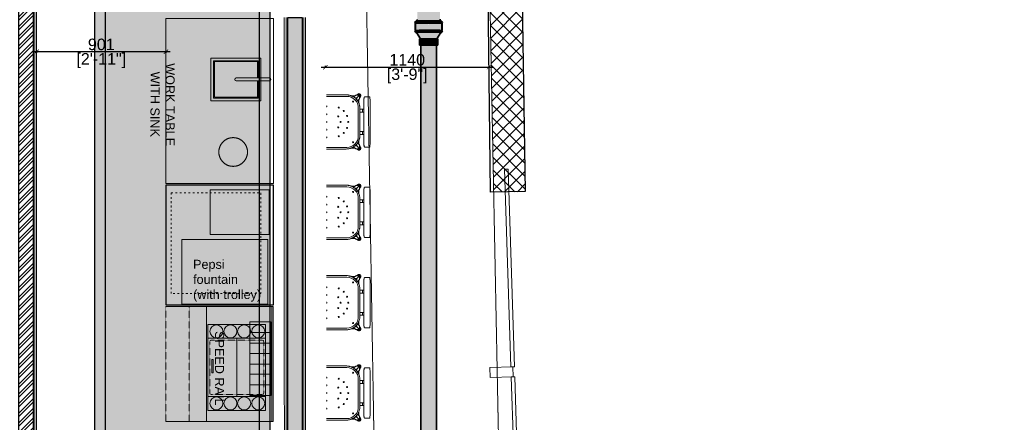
# Model space of a CAD drawing. Header units: millimetres. Extents: x 3501050 to 3719646, y 122984 to 158395.
# Tile 66 of 76: x 3522920 to 3529784, y 149495 to 152300. Entities that reach past the tile are written whole.
import ezdxf

# ---------------------------------------------------------------- set-up
doc = ezdxf.new("R2010")
doc.units = ezdxf.units.MM
doc.header["$PDMODE"] = 2
for name, pattern in [('( Hidden )', [0.375, 0.25, -0.125]), ('ACAD_ISO02W100', [15, 12, -3]), ('ACAD_ISO03W100', [30, 12, -18]), ('DASHED2', [0.375, 0.25, -0.125]), ('Hidden 1_5', [2.2, 1.5, -0.7])]:
    doc.linetypes.add(name, pattern=pattern)
doc.layers.get('0').update_dxf_attribs({"color": 8})
doc.layers.get('DEFPOINTS').update_dxf_attribs({"color": 8, "lineweight": 18})
for name, color, linetype, lineweight in [('02_EQUIPMENT', 124, 'Continuous', 0), ('02_EQUIPMENT-TEXT', 7, 'Continuous', 0), ('A-DETL', 90, 'Continuous', 15), ('A-Dimension', 42, 'Continuous', 9), ('A-GLAZ', 195, 'Continuous', 5), ('A-GLAZ-CURT', 8, 'Continuous', 9), ('A-GLAZ-CWMG', 8, 'Continuous', 9), ('A-HATCH', 252, 'Continuous', 5), ('A-WALL', 12, 'Continuous', 30), ('A-Wall Hatch', 8, 'Continuous', 5), ('KIOSK', 10, 'Continuous', 5), ('P-PIPE', 1, 'Continuous', 35), ('PLASTER', 252, 'Continuous', 9), ('tile finish', 32, 'Continuous', 9), ('V-DUCT', 7, 'Continuous', 25)]:
    doc.layers.add(name, color=color, linetype=linetype, lineweight=lineweight)
doc.layers.add('A - Furniture', color=7, linetype='Continuous', lineweight=5, true_color=0x0066cc)
doc.layers.add('Beam', color=7, linetype='ACAD_ISO02W100', lineweight=13, true_color=0x3f7f00)
doc.styles.add('A-ANNO-DIM bold', font='GOTHIC.TTF')
doc.styles.add('Arial', font='arial.ttf', dxfattribs={"height": 250})
doc.styles.add('PDF Arial', font='arial.ttf')
doc.styles.get("Standard").update_dxf_attribs({"font": 'arial.ttf'})
doc.dimstyles.new('A-100mm-Bold', dxfattribs={"dimtxt": 80, "dimasz": 50, "dimexe": 100, "dimexo": 10, "dimgap": 50, "dimtad": 1, "dimdec": 0, "dimzin": 12, "dimdsep": 46, "dimtxsty": 'A-ANNO-DIM bold', "dimblk": 'ARCHTICK', "dimcen": 0, "dimdle": 100, "dimclrd": 8, "dimclre": 8, "dimclrt": 211, "dimadec": 0, "dimazin": 0, "dimtfac": 1, "dimtdec": 0, "dimtix": 1, "dimtmove": 2, "dimatfit": 3, "dimldrblk": 'DOT', "dimfxl": 500, "dimtvp": 1, "dimtolj": 1, "dimtzin": 0, "dimarcsym": 0})

# ---------------------------------------------------------------- blocks, each defined once
blk = doc.blocks.new('System Panel - Glazed 10-1272926-Mezz')
at = {"layer": 'A-GLAZ-CURT'}
for p, q in [((525, 12.5), (-525, 12.5)), ((-525, 12.5), (-525, -12.5)), ((525, -12.5), (525, 12.5)), ((-525, -12.5), (525, -12.5))]:
    blk.add_line(p, q, dxfattribs=at)
blk = doc.blocks.new('System Panel - Glazed 10-1275314-Mezz')
at = {"layer": 'A-GLAZ-CURT'}
for p, q in [((689.2, 12.5), (-689.2, 12.5)), ((-689.2, 12.5), (-689.2, -12.5)), ((689.2, -12.5), (689.2, 12.5)), ((-689.2, -12.5), (689.2, -12.5))]:
    blk.add_line(p, q, dxfattribs=at)
blk = doc.blocks.new('Rectangular Mullion - 70 x 160 x O_80mm-1272893-Mezz')
at = {"layer": 'A-GLAZ-CWMG'}
for p, q in [((-35, 0), (35, 0)), ((-35, -160), (-35, 0)), ((35, 0), (35, -160)), ((35, -160), (-35, -160))]:
    blk.add_line(p, q, dxfattribs=at)
blk = doc.blocks.new('FDMHG')
at = {"layer": '02_EQUIPMENT', "linetype": 'DASHED2', "ltscale": 6}
for p, q in [((105541, -45708.6), (104740.8, -45708.6)), ((104740.8, -45872.6), (105541, -45872.6))]:
    blk.add_line(p, q, dxfattribs=at)
at = {"layer": '02_EQUIPMENT'}
for p, q in [((104740.8, -45994.1, 0), (104740.8, -45708.6, 0)), ((105541, -45994.1), (105541, -45708.6)), ((105367.1, -46204.2), (104962.6, -46204.2)), ((104921.2, -46294.7), (104921.2, -46440.6)), ((104995.6, -46294.7), (104995.6, -46440.6)), ((105068.2, -46294.7), (105068.2, -46440.6)), ((105142, -46294.7), (105142, -46440.6)), ((105213.5, -46294.7), (105213.5, -46440.6)), ((105287.3, -46294.7), (105287.3, -46440.6)), ((104740.8, -46447.4), (105541, -46447.4))]:
    blk.add_line(p, q, dxfattribs=at)
at = {"layer": '02_EQUIPMENT', "elevation": 0}
for points in [[(105541, -45994.1), (104740.8, -45994.1), (104740.8, -46458.5), (105541, -46458.5)], [(105465, -46003.2), (104867.1, -46003.2), (104867.1, -46405.3), (105465, -46405.3)], [(105367.1, -46003.2), (104962.6, -46003.2), (104962.6, -46405.3), (105367.1, -46405.3)], [(105202.9, -46029.4), (105109.5, -46029.4), (105109.5, -46040.6), (105202.9, -46040.6)], [(105361.7, -46294.7), (104847.6, -46294.7), (104847.6, -46440.6), (105361.7, -46440.6)]]:
    blk.add_lwpolyline(points, close=True, dxfattribs=at)
at = {"layer": '02_EQUIPMENT', "linetype": 'DASHED2', "ltscale": 6, "elevation": 0}
blk.add_lwpolyline([(105342.1, -46015.7), (104987.6, -46015.7, 0.414214), (104975.1, -46028.2), (104975.1, -46380.3, 0.414214), (104987.6, -46392.8), (105342.1, -46392.8, 0.414214), (105354.6, -46380.3), (105354.6, -46028.2, 0.414214)], format="xyb", close=True, dxfattribs=at)
at = {"layer": '02_EQUIPMENT', "lineweight": -2, "ltscale": 50}
for centre in [(104914, -46061.9, 0), (105415.7, -46061.9, 0), (104914, -46160.2, 0), (105415.7, -46160.2, 0), (104914, -46255.6, 0), (105415.7, -46255.6, 0), (104914, -46354.3, 0), (105415.7, -46354.3, 0)]:
    blk.add_circle(centre, 45.4, dxfattribs=at)
blk = doc.blocks.new('chair Stool 29in 735mm Industrial with Back - Dark Brown Pressboard WD0036 2-V19-1ST FLOOR - FF AND E PLAN')
at = {"layer": 'A - Furniture'}
for p, q in [((-165.1, 240.3), (-165.1, 218.4)), ((-165.1, 218.4), (-165.1, 210.9)), ((-133.3, 245), (133.3, 245)), ((-133.3, 203.4), (133.3, 203.4)), ((-82.6, 181.3), (-82.6, 194)), ((-82.6, 194), (-82.6, 203.4)), ((-63.5, 194), (-82.6, 194)), ((-63.5, 203.4), (-63.5, 194)), ((-63.5, 194), (-63.5, 181.3)), ((63.5, 194), (63.5, 203.4)), ((63.5, 181.3), (63.5, 194)), ((63.5, 194), (82.6, 194)), ((82.6, 203.4), (82.6, 194)), ((82.6, 194), (82.6, 181.3)), ((165.1, 218.4), (165.1, 240.3)), ((165.1, 210.9), (165.1, 218.4)), ((-177.6, 155.5), (-181.3, 168.6)), ((-179.3, 178.3), (-176.6, 175.6)), ((-176.6, 150.2), (-177.6, 155.5)), ((-176.6, 175.6), (-176.6, 150.2)), ((-157.7, 156.7), (-176.6, 175.6)), ((-151.2, 175.6), (-176.6, 175.6)), ((-176.6, 150.2), (-163.1, 136.7)), ((-171.5, 145.1), (-171.5, 120.2)), ((-170.6, 122.2), (-170.6, 144.1)), ((-169.6, 180.3), (-156.6, 176.5)), ((-166.6, 140.2), (-166.6, 130.5)), ((-165.7, 139.2), (-165.7, 132.1)), ((-157.7, 144), (-157.7, 156.7)), ((-157.7, 156.7), (-145, 156.7)), ((-151.3, 150.3), (-157.7, 156.7)), ((-151.2, 175.6), (-156.6, 176.5)), ((-137.9, 162.3), (-151.2, 175.6)), ((-122.4, 170.5), (-146.1, 170.5)), ((-145.2, 169.5), (-124.2, 169.5)), ((-131.9, 165.5), (-140.6, 165.5)), ((-133.6, 164.6), (-140.2, 164.6)), ((91.3, 167.5), (-91.3, 167.5)), ((88.4, 177.8), (-88.4, 177.8)), ((-82.6, 177.8), (-82.6, 181.3)), ((-63.5, 181.3), (-63.5, 177.8)), ((63.5, 177.8), (63.5, 181.3)), ((82.6, 181.3), (82.6, 177.8)), ((146.1, 170.5), (122.4, 170.5)), ((124.4, 169.5), (145.2, 169.5)), ((141.1, 165.5), (132.4, 165.5)), ((140.2, 164.6), (134.1, 164.6)), ((151.2, 175.6), (138, 162.4)), ((145, 156.7), (157.7, 156.7)), ((156.6, 176.5), (151.2, 175.6)), ((176.6, 175.6), (151.2, 175.6)), ((151.3, 150.3), (157.7, 156.7)), ((169.6, 180.3), (156.6, 176.5)), ((176.6, 175.6), (157.7, 156.7)), ((157.7, 156.7), (157.7, 144)), ((163, 136.6), (176.6, 150.2)), ((165.6, 131.7), (165.6, 139.2)), ((166.5, 130), (166.5, 140.1)), ((170.5, 144.1), (170.5, 122.3)), ((171.4, 120.3), (171.4, 145)), ((176.6, 175.6), (179.3, 178.3)), ((176.6, 150.2), (176.6, 175.6)), ((177.6, 155.5), (176.6, 150.2)), ((177.6, 155.5), (181.3, 168.6)), ((-177.8, 88.4), (-177.8, -41.8)), ((-167.5, 91.3), (-167.5, -41.9)), ((167.5, -42.2), (167.5, 91.3)), ((177.8, -42.2), (177.8, 88.4))]:
    blk.add_line(p, q, dxfattribs=at)
at = {"layer": 'A - Furniture', "flags": 128}
for points in [[(-165.1, 210.9), (-165, 209.9), (-164.6, 209), (-164.2, 208.3), (-163.7, 207.8), (-163.2, 207.4), (-162.7, 207.1), (-162.2, 206.8), (-161.7, 206.6), (-161.2, 206.4), (-160.6, 206.2), (-160.1, 206), (-159.5, 205.8), (-158.9, 205.6), (-158.2, 205.5), (-157.5, 205.3), (-156.8, 205.2), (-156.1, 205), (-155.3, 204.9), (-154.5, 204.8), (-153.6, 204.6), (-152.8, 204.5), (-151.9, 204.4), (-151, 204.3), (-150, 204.2), (-149, 204.1), (-148, 204), (-147, 203.9), (-146, 203.8), (-144.9, 203.8), (-143.8, 203.7), (-142.8, 203.6), (-141.7, 203.6), (-140.5, 203.5), (-139.4, 203.5), (-138.3, 203.5), (-137.1, 203.4), (-136, 203.4), (-134.8, 203.4), (-133.7, 203.4), (-133.3, 203.4)], [(165.1, 210.9), (165, 209.9), (164.6, 209), (164.2, 208.3), (163.7, 207.8), (163.2, 207.4), (162.7, 207.1), (162.2, 206.8), (161.7, 206.6), (161.2, 206.4), (160.6, 206.2), (160.1, 206), (159.5, 205.8), (158.9, 205.6), (158.2, 205.5), (157.5, 205.3), (156.8, 205.2), (156.1, 205), (155.3, 204.9), (154.5, 204.8), (153.6, 204.6), (152.8, 204.5), (151.9, 204.4), (151, 204.3), (150, 204.2), (149, 204.1), (148, 204), (147, 203.9), (146, 203.8), (144.9, 203.8), (143.8, 203.7), (142.8, 203.6), (141.7, 203.6), (140.5, 203.5), (139.4, 203.5), (138.3, 203.5), (137.1, 203.4), (136, 203.4), (134.8, 203.4), (133.7, 203.4), (133.3, 203.4)], [(-88.4, 177.8), (-92, 177.7), (-95.5, 177.5), (-99.1, 177.2), (-102.6, 176.7), (-106.2, 176), (-109.6, 175.2), (-113.1, 174.3), (-116.5, 173.3), (-119.9, 172.1), (-123.2, 170.7), (-126.5, 169.3), (-129.7, 167.7), (-132.8, 166), (-135.9, 164.1), (-138.9, 162.2), (-141.8, 160.1), (-144.6, 157.9), (-147.3, 155.6), (-150, 153.2), (-152.5, 150.7), (-155, 148.1), (-157.3, 145.4), (-159.5, 142.6), (-161.6, 139.7), (-163.6, 136.7), (-165.5, 133.7), (-167.2, 130.5), (-168.9, 127.3), (-170.4, 124.1), (-171.7, 120.8), (-173, 117.4), (-174, 114), (-175, 110.6), (-175.8, 107.1), (-176.5, 103.6), (-177, 100.1), (-177.4, 96.5), (-177.7, 92.9), (-177.8, 89.4), (-177.8, 88.4)], [(177.8, 88.4), (177.7, 92), (177.5, 95.5), (177.2, 99.1), (176.7, 102.6), (176, 106.2), (175.2, 109.6), (174.3, 113.1), (173.3, 116.5), (172.1, 119.9), (170.7, 123.2), (169.3, 126.5), (167.7, 129.7), (166, 132.8), (164.1, 135.9), (162.2, 138.9), (160.1, 141.8), (157.9, 144.6), (155.6, 147.3), (153.2, 150), (150.7, 152.5), (148.1, 155), (145.4, 157.3), (142.6, 159.5), (139.7, 161.6), (136.7, 163.6), (133.7, 165.5), (130.5, 167.2), (127.3, 168.9), (124.1, 170.4), (120.8, 171.7), (117.4, 173), (114, 174), (110.6, 175), (107.1, 175.8), (103.6, 176.5), (100.1, 177), (96.5, 177.4), (92.9, 177.7), (89.4, 177.8), (88.4, 177.8)]]:
    blk.add_lwpolyline(points, dxfattribs=at)
at = {"layer": 'A - Furniture'}
for centre, radius, start, end in [((-172.9, 171.9), 12.7, 45, 225), ((-172.9, 171.9), 8.98, 134.75372, 201.52973), ((-172.9, 171.9), 12.7, 225, 243.71652), ((-172.9, 171.9), 8.98, 68.42931, 134.75372), ((-172.9, 171.9), 8.98, 60.61954, 68.42931), ((-91.3, 91.3), 76.2, 90, 180), ((-172.9, 171.9), 12.7, 26.15296, 45), ((-133.3, 133.3), 3.3, 0, 180), ((-133.3, 133.3), 3.3, 180, 0), ((91.3, 91.3), 76.2, 360, 90), ((133.3, 133.3), 3.3, 0, 180), ((133.3, 133.3), 3.3, 180, 0), ((172.9, 171.9), 12.7, 135, 153.84704), ((172.9, 171.9), 12.7, 315, 135), ((172.9, 171.9), 8.98, 111.57069, 119.38046), ((172.9, 171.9), 8.98, 45.24628, 111.57069), ((172.9, 171.9), 12.7, 296.28348, 315), ((172.9, 171.9), 8.98, 338.47027, 45.24628), ((-71.8, 71.8), 3.3, 0, 180), ((-71.8, 71.8), 3.3, 180, 0), ((-38.9, 93.9), 3.3, 0, 180), ((-38.9, 93.9), 3.3, 180, 0), ((0, 101.6), 3.3, 0, 180), ((0, 101.6), 3.3, 180, 0), ((38.9, 93.9), 3.3, 0, 180), ((38.9, 93.9), 3.3, 180, 0), ((71.8, 71.8), 3.3, 0, 180), ((71.8, 71.8), 3.3, 180, 0), ((-93.9, 38.9), 3.3, 0, 180), ((-93.9, 38.9), 3.3, 180, 360), ((-35.9, 35.9), 3.3, 0, 180), ((-35.9, 35.9), 3.3, 180, 360), ((0, 50.8), 3.3, 0, 180), ((0, 50.8), 3.3, 180, 0), ((35.9, 35.9), 3.3, 0, 180), ((35.9, 35.9), 3.3, 180, 360), ((93.9, 38.9), 3.3, 0, 180), ((93.9, 38.9), 3.3, 180, 360), ((-101.6, -41.6), 3.3, 0, 180), ((-101.6, -41.6), 3.3, 354.28269, 0), ((-50.8, -41.6), 3.3, 0, 180), ((0, -41.6), 3.3, 0, 180), ((50.8, -41.6), 3.3, 0, 180), ((101.6, -41.6), 3.3, 0, 180)]:
    blk.add_arc(centre, radius, start, end, dxfattribs=at)
for centre, start_param, end_param in [((-133.3, 240.3), 4.712389, 6.283185), ((133.3, 240.3), 3.141593, 4.712389)]:
    blk.add_ellipse(centre, major_axis=(-31.8, 0), ratio=0.147619, start_param=start_param, end_param=end_param, dxfattribs=at)
blk = doc.blocks.new('_ARCHTICK')
at = {"color": 0, "linetype": 'ByBlock', "const_width": 0.15}
blk.add_lwpolyline([(-0.5, -0.5), (0.5, 0.5)], dxfattribs=at)
blk = doc.blocks.new('*D121')
at = {"layer": 'A-Dimension', "color": 8, "lineweight": -2, "transparency": 16777216}
blk.add_line((3525021.6, 151969.6), (3526222, 151969.6), dxfattribs=at)
at = {"layer": 'A-Dimension', "color": 8, "linetype": '( Hidden )', "lineweight": -2, "transparency": 16777216}
for p, q in [((3525051.6, 151966.2), (3525051.6, 151979.6)), ((3526192, 151969.6), (3526192, 151979.6))]:
    blk.add_line(p, q, dxfattribs=at)
at = {"layer": 'DEFPOINTS', "color": 0, "transparency": 16777216}
for p in [(3526192, 151969.6), (3526192, 151969.6), (3525051.6, 151956.2)]:
    blk.add_point(p, dxfattribs=at)
at = {"layer": 'A-Dimension', "color": 8, "lineweight": -2, "transparency": 16777216, "xscale": 30, "yscale": 30, "zscale": 30, "rotation": 180}
blk.add_blockref('_ARCHTICK', (3525051.6, 151969.6), dxfattribs=at)
at = {"layer": 'A-Dimension', "color": 8, "lineweight": -2, "transparency": 16777216, "xscale": 30, "yscale": 30, "zscale": 30}
blk.add_blockref('_ARCHTICK', (3526192, 151969.6), dxfattribs=at)
at = {"layer": 'A-Dimension', "transparency": 16777216, "char_height": 80, "attachment_point": 5}
for s, insert in [('\\A1;1140', (3525621.8, 152020.4)), ('\\A1;[3\'-9"]', (3525621.8, 151908.3))]:
    blk.add_mtext(s, dxfattribs=dict(at, insert=insert))
blk = doc.blocks.new('_Dot')
at = {"color": 0, "linetype": 'ByBlock', "lineweight": -2}
blk.add_line((-0.5, 0), (-1, 0), dxfattribs=at)
at = {"color": 0, "linetype": 'ByBlock', "const_width": 0.5}
blk.add_lwpolyline([(-0.25, 0, 1), (0.25, 0, 1)], format="xyb", close=True, dxfattribs=at)
blk = doc.blocks.new('*D122')
at = {"layer": 'A-Dimension', "color": 8, "lineweight": -2, "transparency": 16777216}
blk.add_line((3523969.6, 152076.7), (3523008.3, 152076.7), dxfattribs=at)
at = {"layer": 'A-Dimension', "color": 8, "linetype": '( Hidden )', "lineweight": -2, "transparency": 16777216}
for p, q in [((3523038.3, 152076.7), (3523038.3, 152066.7)), ((3523939.6, 152076.7), (3523939.6, 152066.7))]:
    blk.add_line(p, q, dxfattribs=at)
at = {"layer": 'DEFPOINTS', "color": 0, "transparency": 16777216}
for p in [(3523038.3, 152084.7), (3523038.3, 152076.7), (3523939.6, 152084.7)]:
    blk.add_point(p, dxfattribs=at)
at = {"layer": 'A-Dimension', "color": 8, "lineweight": -2, "transparency": 16777216, "xscale": 30, "yscale": 30, "zscale": 30, "rotation": 180}
blk.add_blockref('_ARCHTICK', (3523038.3, 152076.7), dxfattribs=at)
at = {"layer": 'A-Dimension', "color": 8, "lineweight": -2, "transparency": 16777216, "xscale": 30, "yscale": 30, "zscale": 30}
blk.add_blockref('_ARCHTICK', (3523939.6, 152076.7), dxfattribs=at)
at = {"layer": 'A-Dimension', "transparency": 16777216, "char_height": 80, "attachment_point": 5}
for s, insert in [('\\A1;901', (3523489, 152127.6)), ('\\A1;[2\'-11"]', (3523489, 152015.4))]:
    blk.add_mtext(s, dxfattribs=dict(at, insert=insert))
blk = doc.blocks.new('ea')
at = {"layer": 'P-PIPE', "linetype": 'Hidden 1_5', "lineweight": 5, "true_color": 0xff5c5c, "transparency": 33554559}
for points in [[(3644166.8, 153063.4), (3644086.8, 153064.2), (3644088.5, 153188.9), (3644091.5, 153201.4), (3644101.5, 153221.2), (3644111.7, 153233.7), (3644131.5, 153247.3), (3644151.8, 153254.1), (3644166.8, 153254.7), (3644166.8, 153064.4)], [(3644246.8, 153063.2), (3644166.8, 153064.4), (3644166.8, 153256.1), (3644193.5, 153250.9), (3644210.8, 153242.3), (3644227.4, 153227.4), (3644238.6, 153210.1), (3644244.9, 153190.6), (3644246.8, 153166.7), (3644246.8, 153063.9)], [(3644166.8, 153057.6), (3644075.6, 153059.2), (3644080.1, 153063.1), (3644159.6, 153063.4), (3644166.8, 153063.4), (3644165.2, 153059.4), (3644166.8, 153057.9)], [(3644260.3, 153057.3), (3644179.7, 153057.6), (3644193.2, 153059.3), (3644186.6, 153059.4), (3644166.8, 153059.5), (3644166.8, 153063.4), (3644254.3, 153062.3), (3644255.8, 153059.1), (3644258.5, 153058.8)], [(3644166.8, 153047.1), (3644072.9, 153048.5), (3644071.8, 153051.5), (3644072.3, 153052.8), (3644070.6, 153053.7), (3644081.1, 153055.6), (3644166.8, 153054.9), (3644166.4, 153048.1), (3644164.9, 153047.2)], [(3644166.8, 152988.4), (3644072.9, 152989.9), (3644071.6, 152992.9), (3644073.8, 152993.5), (3644072.9, 152995.6), (3644081.5, 152997), (3644166.8, 152996.2), (3644166.4, 152989.5), (3644165.1, 152988.6)], [(3644166.8, 152997.2), (3644073.3, 152998.5), (3644074.6, 153046.7), (3644155.3, 153047.1), (3644166.8, 153047.1), (3644166.8, 153004.7)], [(3644166.8, 153055.8), (3644134.6, 153057.6), (3644166.8, 153057.6)], [(3644260.9, 153048.4), (3644166.8, 153049.8), (3644168.5, 153055.5), (3644258.4, 153054.9), (3644261.1, 153052.7), (3644259.8, 153051), (3644262.5, 153049.6)], [(3644260.3, 152996.8), (3644178.2, 152997.2), (3644166.8, 152997.2), (3644168.5, 153047.1), (3644260.3, 153045.7), (3644260.3, 152997.2)], [(3644260.9, 152989.7), (3644166.8, 152991.2), (3644167, 152996.9), (3644258.4, 152996.3), (3644263, 152995), (3644260.6, 152992.3), (3644262.5, 152991), (3644261.5, 152990.2)], [(3644255.7, 153055.6), (3644231.9, 153057.5), (3644255.7, 153056.4)]]:
    blk.add_hatch(color=11, dxfattribs=at).paths.add_polyline_path(points, flags=0)
at = {"layer": 'P-PIPE', "lineweight": 5, "true_color": 0xff5c5c, "transparency": 33554559}
h = blk.add_hatch(color=11, dxfattribs=at)
h.paths.add_polyline_path([(3644166.8, 152988.5), (3644170.3, 152989.1), (3644167, 152988.5)], flags=0)
h.paths.add_polyline_path([(3644258.4, 152982.9), (3644190.1, 152983.3), (3644075.2, 152982.9), (3644076.8, 152989.8), (3644241.9, 152989.3), (3644243, 152989.7), (3644252.6, 152989.2), (3644258.4, 152989.8), (3644258.4, 152988.4)], flags=0)
h.paths.add_polyline_path([(3644249.1, 153046.9), (3644241.5, 153048.7), (3644243.4, 153048.3), (3644247.5, 153047.3)], flags=0)
h.paths.add_polyline_path([(3644258.4, 153054.9), (3644255.7, 153057.4), (3644258.4, 153056.5)], flags=0)
h.paths.add_polyline_path([(3644237.7, 153059.4), (3644226.6, 153059), (3644231.9, 153059.4), (3644237.3, 153059.4)], flags=0)
h.paths.add_polyline_path([(3644217.8, 153059.4), (3644209.3, 153058.7), (3644216.4, 153059.4)], flags=0)
h.paths.add_polyline_path([(3644187.2, 153048.8), (3644157, 153047.9), (3644173.8, 153047.9), (3644178, 153048.2)], flags=0)
h.paths.add_polyline_path([(3644193.7, 153059.5), (3644185.1, 153058.9), (3644190.5, 153059.5)], flags=0)
h.paths.add_polyline_path([(3644110.1, 153059.4), (3644096.7, 153059.2), (3644102.8, 153059.4)], flags=0)
h.paths.add_polyline_path([(3644091.5, 153059.3), (3644085, 153058.7), (3644090.4, 153059.3)], flags=0)
h.paths.add_polyline_path([(3644077.9, 153055.6), (3644075.2, 153056.3), (3644075.3, 153057.4), (3644077.9, 153056.9)], flags=0)
h = blk.add_hatch(color=11, dxfattribs=at)
h.paths.add_polyline_path([(3644166.8, 152988.5), (3644170.3, 152989.1), (3644167, 152988.5)], flags=0)
h.paths.add_polyline_path([(3644258.4, 152982.9), (3644190.1, 152983.3), (3644075.2, 152982.9), (3644076.8, 152989.8), (3644241.9, 152989.3), (3644243, 152989.7), (3644252.6, 152989.2), (3644258.4, 152989.8), (3644258.4, 152988.4)], flags=0)
h.paths.add_polyline_path([(3644249.1, 153046.9), (3644241.5, 153048.7), (3644243.4, 153048.3), (3644247.5, 153047.3)], flags=0)
h.paths.add_polyline_path([(3644258.4, 153054.9), (3644255.7, 153057.4), (3644258.4, 153056.5)], flags=0)
h.paths.add_polyline_path([(3644237.7, 153059.4), (3644226.6, 153059), (3644231.9, 153059.4), (3644237.3, 153059.4)], flags=0)
h.paths.add_polyline_path([(3644217.8, 153059.4), (3644209.3, 153058.7), (3644216.4, 153059.4)], flags=0)
h.paths.add_polyline_path([(3644187.2, 153048.8), (3644157, 153047.9), (3644173.8, 153047.9), (3644178, 153048.2)], flags=0)
h.paths.add_polyline_path([(3644193.7, 153059.5), (3644185.1, 153058.9), (3644190.5, 153059.5)], flags=0)
h.paths.add_polyline_path([(3644110.1, 153059.4), (3644096.7, 153059.2), (3644102.8, 153059.4)], flags=0)
h.paths.add_polyline_path([(3644091.5, 153059.3), (3644085, 153058.7), (3644090.4, 153059.3)], flags=0)
h.paths.add_polyline_path([(3644077.9, 153055.6), (3644075.2, 153056.3), (3644075.3, 153057.4), (3644077.9, 153056.9)], flags=0)
h = blk.add_hatch(color=11, dxfattribs=at)
h.paths.add_polyline_path([(3644166.8, 152988.5), (3644170.3, 152989.1), (3644167, 152988.5)], flags=0)
h.paths.add_polyline_path([(3644258.4, 152982.9), (3644190.1, 152983.3), (3644075.2, 152982.9), (3644076.8, 152989.8), (3644241.9, 152989.3), (3644243, 152989.7), (3644252.6, 152989.2), (3644258.4, 152989.8), (3644258.4, 152988.4)], flags=0)
h.paths.add_polyline_path([(3644249.1, 153046.9), (3644241.5, 153048.7), (3644243.4, 153048.3), (3644247.5, 153047.3)], flags=0)
h.paths.add_polyline_path([(3644258.4, 153054.9), (3644255.7, 153057.4), (3644258.4, 153056.5)], flags=0)
h.paths.add_polyline_path([(3644237.7, 153059.4), (3644226.6, 153059), (3644231.9, 153059.4), (3644237.3, 153059.4)], flags=0)
h.paths.add_polyline_path([(3644217.8, 153059.4), (3644209.3, 153058.7), (3644216.4, 153059.4)], flags=0)
h.paths.add_polyline_path([(3644187.2, 153048.8), (3644157, 153047.9), (3644173.8, 153047.9), (3644178, 153048.2)], flags=0)
h.paths.add_polyline_path([(3644193.7, 153059.5), (3644185.1, 153058.9), (3644190.5, 153059.5)], flags=0)
h.paths.add_polyline_path([(3644110.1, 153059.4), (3644096.7, 153059.2), (3644102.8, 153059.4)], flags=0)
h.paths.add_polyline_path([(3644091.5, 153059.3), (3644085, 153058.7), (3644090.4, 153059.3)], flags=0)
h.paths.add_polyline_path([(3644077.9, 153055.6), (3644075.2, 153056.3), (3644075.3, 153057.4), (3644077.9, 153056.9)], flags=0)
for points in [[(3644224, 152938.6), (3644108.7, 152940.1), (3644084.3, 152983), (3644150.6, 152983.3), (3644250.9, 152982.9), (3644224.7, 152939.7)], [(3644224, 152938.6), (3644108.7, 152940.1), (3644084.3, 152983), (3644150.6, 152983.3), (3644250.9, 152982.9), (3644224.7, 152939.7)], [(3644224, 152938.6), (3644108.7, 152940.1), (3644084.3, 152983), (3644150.6, 152983.3), (3644250.9, 152982.9), (3644224.7, 152939.7)], [(3644166.8, 152894.3), (3644117.5, 152894.2), (3644103, 152894), (3644103, 152938.5), (3644166.8, 152938.7), (3644166.8, 152900.3)], [(3644166.8, 152894.3), (3644117.5, 152894.2), (3644103, 152894), (3644103, 152938.5), (3644166.8, 152938.7), (3644166.8, 152900.3)], [(3644166.8, 152894.3), (3644117.5, 152894.2), (3644103, 152894), (3644103, 152938.5), (3644166.8, 152938.7), (3644166.8, 152900.3)], [(3644230.6, 152894), (3644166.8, 152894.3), (3644166.9, 152938.7), (3644230.6, 152938.5), (3644230.6, 152895)], [(3644230.6, 152894), (3644166.8, 152894.3), (3644166.9, 152938.7), (3644230.6, 152938.5), (3644230.6, 152895)], [(3644230.6, 152894), (3644166.8, 152894.3), (3644166.9, 152938.7), (3644230.6, 152938.5), (3644230.6, 152895)], [(3644166.8, 152894.3), (3644166.7, 152894.3), (3644166.8, 152894.3)], [(3644166.8, 152894.3), (3644166.7, 152894.3), (3644166.8, 152894.3)], [(3644166.8, 152894.3), (3644166.7, 152894.3), (3644166.8, 152894.3)]]:
    blk.add_hatch(color=11, dxfattribs=at).paths.add_polyline_path(points, flags=0)
blk.add_hatch(color=11, dxfattribs=at).paths.add_polyline_path([(3644221.3, 146469.7), (3644112.3, 146470), (3644112.3, 152894), (3644221.3, 152893.6), (3644221.3, 146470.4)])
at = {"layer": 'A-DETL', "color": 1, "linetype": 'Hidden 1_5', "lineweight": 5, "true_color": 0xff0000, "extrusion": (0, 0, -1)}
for centre, major_axis, start_param, end_param in [((3644166.8, 153059.1), (-91.6, 0), 0.261799, 0.35678), ((3644166.8, 153059.1), (-91.6, 0), 0.261799, 0.35678), ((3644166.8, 153059.1), (-91.6, 0), 0.261799, 0.35678), ((3644166.8, 153063.1), (-86.7, 0), 0, 0.004707), ((3644166.8, 153059.1), (-91.6, 0), 0.620783, 0.674377), ((3644166.8, 153059.1), (-91.6, 0), 0.620783, 0.674377), ((3644166.8, 153059.1), (-91.6, 0), 0.620783, 0.674377), ((3644166.8, 153059.1), (-91.6, 0), 0.896419, 0.975067), ((3644166.8, 153059.1), (-91.6, 0), 0.896419, 0.975067), ((3644166.8, 153059.1), (-91.6, 0), 0.896419, 0.975067), ((3644166.8, 153059.1), (-91.6, 0), 1.214016, 1.270216), ((3644166.8, 153059.1), (-91.6, 0), 1.214016, 1.270216), ((3644166.8, 153059.1), (-91.6, 0), 1.214016, 1.270216), ((3644166.8, 153059.1), (-91.6, 0), 1.871377, 1.927576), ((3644166.8, 153059.1), (-91.6, 0), 1.871377, 1.927576), ((3644166.8, 153059.1), (-91.6, 0), 1.871377, 1.927576), ((3644166.8, 153059.1), (-91.6, 0), 2.166526, 2.245174), ((3644166.8, 153059.1), (-91.6, 0), 2.166526, 2.245174), ((3644166.8, 153059.1), (-91.6, 0), 2.166526, 2.245174), ((3644166.8, 153059.1), (-91.6, 0), 2.467215, 2.52081), ((3644166.8, 153059.1), (-91.6, 0), 2.467215, 2.52081), ((3644166.8, 153059.1), (-91.6, 0), 2.467215, 2.52081), ((3644166.8, 153059.1), (-91.6, 0), 2.784812, 2.879793), ((3644166.8, 153059.1), (-91.6, 0), 2.784812, 2.879793), ((3644166.8, 153059.1), (-91.6, 0), 2.784812, 2.879793), ((3644166.8, 153063.1), (-86.7, 0), 3.136885, 3.141593), ((3644166.8, 153055.5), (-93.5, 0), 0, 0.017748), ((3644166.8, 152996.8), (-93.5, 0), 0, 0.017748), ((3644166.8, 152996.8), (-93.5, 0), 6.024129, 6.149444), ((3644166.8, 153057.3), (-93.5, 0), 5.969026, 6.14418), ((3644166.8, 153055.5), (-93.5, 0), 6.024129, 6.139149), ((3644166.8, 153056.1), (-89, 0), 4.712389, 4.96981), ((3644166.8, 153056.1), (-89, 0), 4.454968, 4.712389), ((3644166.8, 153057.3), (-93.5, 0), 3.280598, 3.455752), ((3644166.8, 153055.5), (-93.5, 0), 3.285629, 3.400649), ((3644166.8, 152996.8), (-93.5, 0), 3.275334, 3.301466), ((3644166.8, 153055.5), (-93.5, 0), 3.123844, 3.141593), ((3644166.8, 152996.8), (-93.5, 0), 3.123844, 3.141593), ((3644166.8, 152988.1), (-93.5, 0), 6.265437, 6.283185), ((3644166.8, 152988.1), (-93.5, 0), 5.8675, 6.139772), ((3644166.8, 152988.1), (-89, 0), 0, 0.314159), ((3644166.8, 152988.1), (-89, 0), 4.712389, 6.283185), ((3644166.8, 152988.1), (-93.5, 0), 5.599472, 5.654867), ((3644166.8, 152988.1), (-93.5, 0), 5.308759, 5.340708), ((3644166.8, 152988.1), (-89, 0), 3.141593, 4.712389), ((3644166.8, 152988.1), (-93.5, 0), 4.08407, 4.11581), ((3644166.8, 152988.1), (-93.5, 0), 3.769911, 3.824974), ((3644166.8, 152988.1), (-89, 0), 2.604062, 3.141593), ((3644166.8, 152988.1), (-93.5, 0), 3.285006, 3.556474), ((3644166.8, 152988.1), (-93.5, 0), 3.141593, 3.159341), ((3644166.8, 152894), (-63.8, 0), 4.712389, 5.759587), ((3644166.8, 152894), (-63.8, 0), 4.712389, 5.759587), ((3644166.8, 152894), (-63.8, 0), 4.712389, 5.759587), ((3644166.8, 152894), (-54.5, 0), 0, 0.261799), ((3644166.8, 152894), (-54.5, 0), 0, 0.261799), ((3644166.8, 152894), (-54.5, 0), 0, 0.261799), ((3644166.8, 152894), (-54.5, 0), 0.785398, 0.950028), ((3644166.8, 152894), (-54.5, 0), 0.785398, 0.950028), ((3644166.8, 152894), (-54.5, 0), 0.785398, 0.950028), ((3644166.8, 152894), (-63.8, 0), 3.665191, 4.712389), ((3644166.8, 152894), (-63.8, 0), 3.665191, 4.712389), ((3644166.8, 152894), (-63.8, 0), 3.665191, 4.712389), ((3644166.8, 152894), (-54.5, 0), 2.191565, 2.356194), ((3644166.8, 152894), (-54.5, 0), 2.191565, 2.356194), ((3644166.8, 152894), (-54.5, 0), 2.191565, 2.356194), ((3644166.8, 152894), (-54.5, 0), 2.879793, 3.141593), ((3644166.8, 152894), (-54.5, 0), 2.879793, 3.141593), ((3644166.8, 152894), (-54.5, 0), 2.879793, 3.141593)]:
    blk.add_ellipse(centre, major_axis=major_axis, ratio=0.004017, start_param=start_param, end_param=end_param, dxfattribs=at)
at = {"layer": 'P-PIPE', "color": 1, "true_color": 0xff0000}
for p, q in [((3644073.3, 153057.3), (3644080.1, 153063.1)), ((3644075.2, 152982.9), (3644075.2, 153059.1)), ((3644075.2, 152982.9), (3644075.2, 153059.1)), ((3644075.2, 152982.9), (3644075.2, 153059.1)), ((3644253.5, 153063.1), (3644260.3, 153057.3)), ((3644258.4, 153059.1), (3644258.4, 152982.9)), ((3644258.4, 153059.1), (3644258.4, 152982.9)), ((3644258.4, 153059.1), (3644258.4, 152982.9)), ((3644069.8, 153051.1), (3644073.3, 153055.5)), ((3644069.8, 153051.1), (3644073.3, 153046.7)), ((3644069.8, 152992.5), (3644073.3, 152996.9)), ((3644069.8, 152992.5), (3644073.3, 152988.1)), ((3644073.3, 153055.5), (3644073.3, 153057.3)), ((3644073.3, 152996.8), (3644073.3, 153046.7)), ((3644260.3, 153057.3), (3644260.3, 153055.5)), ((3644263.8, 153051.1), (3644260.3, 153055.5)), ((3644263.8, 153051.1), (3644260.3, 153046.7)), ((3644260.3, 153046.7), (3644260.3, 152996.8)), ((3644263.8, 152992.5), (3644260.3, 152996.9)), ((3644263.8, 152992.5), (3644260.3, 152988.1)), ((3644109.7, 152938.5), (3644082.7, 152982.9)), ((3644109.7, 152938.5), (3644082.7, 152982.9)), ((3644109.7, 152938.5), (3644082.7, 152982.9)), ((3644103, 152894), (3644103, 152938.5)), ((3644103, 152894), (3644103, 152938.5)), ((3644103, 152894), (3644103, 152938.5)), ((3644250.9, 152982.9), (3644224, 152938.5)), ((3644250.9, 152982.9), (3644224, 152938.5)), ((3644250.9, 152982.9), (3644224, 152938.5)), ((3644230.6, 152938.5), (3644230.6, 152894)), ((3644230.6, 152938.5), (3644230.6, 152894)), ((3644230.6, 152938.5), (3644230.6, 152894)), ((3644112.3, 146469.6), (3644112.3, 152894)), ((3644112.3, 146469.6), (3644112.3, 152894)), ((3644112.3, 146469.6), (3644112.3, 152894)), ((3644221.3, 152894), (3644221.3, 146469.6)), ((3644221.3, 152894), (3644221.3, 146469.6)), ((3644221.3, 152894), (3644221.3, 146469.6))]:
    blk.add_line(p, q, dxfattribs=at)
at = {"layer": 'P-PIPE', "color": 1, "true_color": 0xff0000, "flags": 128}
for points in [[(3644086.8, 153059.1), (3644086.8, 153063.8), (3644086.8, 153068.5), (3644086.8, 153073.1)], [(3644246.8, 153073.9), (3644246.8, 153069.2), (3644246.8, 153064.6), (3644246.8, 153059.9), (3644246.8, 153059.1)]]:
    blk.add_lwpolyline(points, dxfattribs=at)
at = {"layer": 'P-PIPE', "color": 7, "extrusion": (0, 0, -1)}
for centre, major_axis, start_param, end_param in [((3644166.8, 153059.1), (-91.6, 0), 0, 0.261799), ((3644166.8, 153059.1), (-91.6, 0), 0, 0.261799), ((3644166.8, 153059.1), (-91.6, 0), 0, 0.261799), ((3644166.8, 153063.1), (-86.7, 0), 0, 1.570796), ((3644166.8, 153059.1), (-91.6, 0), 0.357324, 0.620239), ((3644166.8, 153059.1), (-91.6, 0), 0.357324, 0.620239), ((3644166.8, 153059.1), (-91.6, 0), 0.357324, 0.620239), ((3644166.8, 153059.1), (-91.6, 0), 0.674921, 0.895876), ((3644166.8, 153059.1), (-91.6, 0), 0.674921, 0.895876), ((3644166.8, 153059.1), (-91.6, 0), 0.674921, 0.895876), ((3644166.8, 153059.1), (-91.6, 0), 0.97561, 1.213473), ((3644166.8, 153059.1), (-91.6, 0), 0.97561, 1.213473), ((3644166.8, 153059.1), (-91.6, 0), 0.97561, 1.213473), ((3644166.8, 153059.1), (-91.6, 0), 1.270759, 1.870833), ((3644166.8, 153059.1), (-91.6, 0), 1.270759, 1.870833), ((3644166.8, 153059.1), (-91.6, 0), 1.270759, 1.870833), ((3644166.8, 153063.1), (-86.7, 0), 1.570796, 3.141593), ((3644166.8, 153059.1), (-91.6, 0), 1.92812, 2.165983), ((3644166.8, 153059.1), (-91.6, 0), 1.92812, 2.165983), ((3644166.8, 153059.1), (-91.6, 0), 1.92812, 2.165983), ((3644166.8, 153059.1), (-91.6, 0), 2.245717, 2.466672), ((3644166.8, 153059.1), (-91.6, 0), 2.245717, 2.466672), ((3644166.8, 153059.1), (-91.6, 0), 2.245717, 2.466672), ((3644166.8, 153059.1), (-91.6, 0), 2.521353, 2.784269), ((3644166.8, 153059.1), (-91.6, 0), 2.521353, 2.784269), ((3644166.8, 153059.1), (-91.6, 0), 2.521353, 2.784269), ((3644166.8, 153059.1), (-91.6, 0), 2.879793, 3.141593), ((3644166.8, 153059.1), (-91.6, 0), 2.879793, 3.141593), ((3644166.8, 153059.1), (-91.6, 0), 2.879793, 3.141593), ((3644166.8, 153057.3), (-93.5, 0), 0.004707, 1.570796), ((3644166.8, 153057.3), (-93.5, 0), 6.144713, 6.283185), ((3644166.8, 153055.5), (-93.5, 0), 0, 1.570796), ((3644166.8, 153055.5), (-93.5, 0), 6.139682, 6.283185), ((3644166.8, 153046.7), (-93.5, 0), 0, 1.570796), ((3644166.8, 152996.8), (-93.5, 0), 0, 1.570796), ((3644166.8, 152996.8), (-93.5, 0), 6.149977, 6.283185), ((3644166.8, 153057.3), (-93.5, 0), 1.570796, 3.136885), ((3644166.8, 153055.5), (-93.5, 0), 1.570796, 3.141593), ((3644166.8, 153046.7), (-93.5, 0), 1.570796, 3.141593), ((3644166.8, 152996.8), (-93.5, 0), 1.570796, 3.141593), ((3644166.8, 153055.5), (-93.5, 0), 3.141593, 3.285096), ((3644166.8, 153057.3), (-93.5, 0), 3.141593, 3.280065), ((3644166.8, 152996.8), (-93.5, 0), 3.141593, 3.274801), ((3644166.8, 152988.1), (-93.5, 0), 0, 1.570796), ((3644166.8, 152988.1), (-93.5, 0), 6.140305, 6.283185), ((3644166.8, 152982.9), (-91.6, 0), 0, 3.141593), ((3644166.8, 152982.9), (-91.6, 0), 0, 3.141593), ((3644166.8, 152982.9), (-91.6, 0), 0, 3.141593), ((3644166.8, 152982.9), (-91.6, 0), 5.895994, 6.283185), ((3644166.8, 152982.9), (-91.6, 0), 5.895994, 6.283185), ((3644166.8, 152982.9), (-91.6, 0), 5.895994, 6.283185), ((3644166.8, 152938.5), (-63.8, 0), 0, 1.570796), ((3644166.8, 152938.5), (-63.8, 0), 0, 1.570796), ((3644166.8, 152938.5), (-63.8, 0), 0, 1.570796), ((3644166.8, 152988.1), (-93.5, 0), 1.570796, 3.141593), ((3644166.8, 152938.5), (-63.8, 0), 1.570796, 3.141593), ((3644166.8, 152938.5), (-63.8, 0), 1.570796, 3.141593), ((3644166.8, 152938.5), (-63.8, 0), 1.570796, 3.141593), ((3644166.8, 152982.9), (-91.6, 0), 3.141593, 3.528784), ((3644166.8, 152982.9), (-91.6, 0), 3.141593, 3.528784), ((3644166.8, 152982.9), (-91.6, 0), 3.141593, 3.528784), ((3644166.8, 152988.1), (-93.5, 0), 3.141593, 3.284473), ((3644166.8, 152894), (-63.8, 0), 5.759587, 7.853982), ((3644166.8, 152894), (-63.8, 0), 5.759587, 7.853982), ((3644166.8, 152894), (-63.8, 0), 5.759587, 7.853982), ((3644166.8, 152894), (-54.5, 0), 0.261799, 0.785398), ((3644166.8, 152894), (-54.5, 0), 0.261799, 0.785398), ((3644166.8, 152894), (-54.5, 0), 0.261799, 0.785398), ((3644166.8, 152894), (-63.8, 0), 1.570796, 3.598708), ((3644166.8, 152894), (-63.8, 0), 1.570796, 3.598708), ((3644166.8, 152894), (-63.8, 0), 1.570796, 3.598708), ((3644166.8, 152894), (-54.5, 0), 2.356194, 2.879793), ((3644166.8, 152894), (-54.5, 0), 2.356194, 2.879793), ((3644166.8, 152894), (-54.5, 0), 2.356194, 2.879793)]:
    blk.add_ellipse(centre, major_axis=major_axis, ratio=0.004017, start_param=start_param, end_param=end_param, dxfattribs=at)
blk = doc.blocks.new('A$Cca2f4f65')
at = {"layer": 'A-HATCH', "true_color": 0x008040, "transparency": 33554495}
h = blk.add_hatch(color=116, dxfattribs=at)
h.dxf.hatch_style = 1
h.paths.add_polyline_path([(11509.2, 1361.5), (12729.2, 1361.5), (12729.2, -12371.7), (11509.2, -12371.7)])
at = {"layer": 'V-DUCT', "color": 116, "true_color": 0x008040}
for points in [[(11509.2, 1361.5), (12729.2, 1361.5), (12729.2, -12371.7), (11509.2, -12371.7)], [(11584.2, 1361.5), (12654.2, 1361.5), (12654.2, -12371.7), (11584.2, -12371.7)]]:
    blk.add_lwpolyline(points, close=True, dxfattribs=at)
blk.add_blockref('ea', (-3630331, -154789.5))

msp = doc.modelspace()

# ---------------------------------------------------------------- hatches: boundary and pattern name
at = {"layer": 'A-Wall Hatch', "ltscale": 0.25}
h = msp.add_hatch(dxfattribs=at)
h.set_pattern_fill('ANSI37', color=256, scale=20)
h.set_pattern_definition([(45, (-57639.53, 1301.51), (-44.9012806, 44.9012806), []), (135, (-57639.53, 1301.51), (-44.9012806, -44.9012806), [])])
h.paths.add_polyline_path([(3518099.6, 154699.8), (3511903.9, 154610.3), (3511906.7, 154408.1), (3511906.8, 154408.1), (3516773.6, 154478.3), (3516773.6, 154479.1), (3516823.6, 154479.1), (3516823.6, 154445.3), (3516824.1, 154408.1), (3516824.6, 154408.1), (3516824.6, 154358.1), (3516824.8, 154358.1), (3516824.8, 154346.1), (3516824.9, 154336.9), (3517054.9, 154339.6), (3517053.2, 154480.1), (3518102.2, 154493.4)])
h.paths.add_polyline_path([(3517060.6, 153854.7), (3516830.6, 153852), (3516836.4, 153359), (3516841.5, 153359), (3516841.5, 153309), (3516837, 153309), (3516842.5, 152837.3), (3516843.4, 152837.3), (3516843.4, 152763.3), (3516843.7, 152733.4), (3517076, 152736.3), (3517073.1, 152966.3), (3517071, 152966.3)])
h.paths.add_polyline_path([(3519678.8, 152998.9), (3517574.4, 152972.6), (3517577.3, 152742.6), (3519683, 152769)])
h.paths.add_polyline_path([(3525298.5, 154803.7), (3518099.6, 154699.8), (3518102.2, 154493.4), (3520257.9, 154520.7), (3520263.1, 154101.3), (3520489.6, 154104.1), (3520489.6, 154383.3), (3520487.8, 154524.2), (3522772.5, 154551.3), (3522895.4, 154553.1), (3522907.4, 154553.3), (3522907.4, 154552.9), (3525303.4, 154581.3)])
h.paths.add_polyline_path([(3526389.7, 154566.6), (3526161.5, 154564.2), (3526166.1, 154172.9), (3526178.7, 154172.9), (3526178.7, 153472.9), (3526178, 153472.9), (3526224.5, 151099.3), (3526443.3, 151102.2)])
h = msp.add_hatch(dxfattribs=at)
h.set_pattern_fill('ANSI32', color=256, scale=5)
h.set_pattern_definition([(45, (-3.406, -442.727), (-33.67596045, 33.67596045), []), (45, (19.045, -442.727), (-33.67596045, 33.67596045), [])])
h.paths.add_polyline_path([(3519686.7, 152639.1), (3519686.7, 152739.1), (3523014.3, 152739.1), (3523014.3, 145711.1), (3522914.3, 145711.1), (3522914.3, 152639)])
h = msp.add_hatch(dxfattribs=at)
h.set_pattern_fill('ANSI33', color=256, scale=8)
h.set_pattern_definition([(45, (-22.557, -443.13), (-35.9210245, 35.9210245), []), (45, (13.364, -443.13), (-35.9210245, 35.9210245), [25.4, -12.7])])
h.paths.add_polyline_path([(3523014.1, 146789.1), (3523014.1, 146889.1), (3524789.7, 146889.1), (3524787.6, 152314.7), (3524887.6, 152314.7), (3524889.7, 146789.1)])

# ---------------------------------------------------------------- linework, layer by layer
msp.add_lwpolyline([(3524689.5, 151147.8), (3523939.6, 151147.8), (3523939.6, 150314.3), (3524689.5, 150314.3)], close=True)
at = {"layer": '02_EQUIPMENT'}
for p, q in [((3524660.8, 151894.2), (3524430.2, 151894.2)), ((3524660.8, 151873.4), (3524430.2, 151873.4))]:
    msp.add_line(p, q, dxfattribs=at)
for points in [[(3524689.6, 152307.8), (3524689.6, 151159.8), (3523939.6, 151159.8), (3523939.6, 152307.8)], [(3524253.9, 152033.1), (3524253.9, 151734.6), (3524602.1, 151734.6), (3524602.1, 152033.1)], [(3524660.4, 150803.4), (3524248.1, 150803.4), (3524248.1, 151114.6), (3524660.4, 151114.6)], [(3524650.6, 150768.5), (3524650.6, 150318.5), (3524050.6, 150318.5), (3524050.6, 150768.5)]]:
    msp.add_lwpolyline(points, close=True, dxfattribs=at)
for points in [[(3524583.4, 151894.2), (3524583.4, 152014.4), (3524272.5, 152014.4), (3524272.5, 151753.3), (3524583.4, 151753.2), (3524583.4, 151873.4)], [(3524577.2, 151894.2), (3524577.2, 152008.2), (3524278.7, 152008.2), (3524278.7, 151759.5), (3524577.2, 151759.5), (3524577.2, 151873.4)]]:
    msp.add_lwpolyline(points, dxfattribs=at)
at = {"layer": '02_EQUIPMENT', "linetype": 'ACAD_ISO03W100'}
msp.add_lwpolyline([(3523976.4, 151092.8), (3524601.4, 151092.8), (3524601.4, 150392.8), (3523976.4, 150392.8)], close=True, dxfattribs=at)
at = {"layer": '02_EQUIPMENT', "linetype": 'ACAD_ISO03W100', "ltscale": 55}
msp.add_circle((3524408.5, 151378.5, 0), 100, dxfattribs=at)
at = {"layer": '02_EQUIPMENT'}
for centre, start, end in [((3524430.2, 151883.8), 90.00037, 270.00037), ((3524660.8, 151883.8), 269.99963, 89.99963)]:
    msp.add_arc(centre, 10.4, start, end, dxfattribs=at)
at = {"layer": 'A-WALL'}
msp.add_lwpolyline([(3526383.6, 154963.1), (3526443.3, 151102.2), (3526202.3, 151099), (3526153.6, 155231.4)], dxfattribs=at)
at = {"layer": 'A-WALL', "ltscale": 0.25}
for points in [[(3519686.7, 152639.1), (3519686.7, 152739.1), (3523014.3, 152739.1), (3523014.3, 145706), (3522914.3, 145706), (3522914.3, 152639)], [(3523014.3, 146789.1), (3523014.3, 146889.1), (3524789.7, 146889.1), (3524789.1, 152314.7), (3524889.1, 152314.7), (3524889.7, 146789.1)]]:
    msp.add_lwpolyline(points, close=True, dxfattribs=at)
at = {"layer": 'Beam', "ltscale": 0.5}
for p, q in [((3525308.4, 154178.8), (3525534.7, 140880.1)), ((3526163.9, 154189.8), (3526424.2, 140910.8))]:
    msp.add_line(p, q, dxfattribs=at)
at = {"layer": 'PLASTER'}
for points in [[(3519686.7, 152750.7), (3523026.3, 152750.7), (3523026.3, 146901.1)], [(3523026.3, 146777.1), (3524901.7, 146777.1), (3524901.1, 152314.7)], [(3523026.3, 146901.1), (3524777.7, 146901.1), (3524777.1, 152314.7)]]:
    msp.add_lwpolyline(points, dxfattribs=at)
at = {"layer": 'tile finish'}
for points in [[(3519686.7, 152762.7), (3523038.3, 152762.7), (3523038.3, 146913.1)], [(3523038.3, 146913.1), (3524765.7, 146913.1), (3524765.1, 152314.7)], [(3523038.3, 146765.1), (3524913.7, 146765.1), (3524913.1, 152314.7)]]:
    msp.add_lwpolyline(points, dxfattribs=at)

# ---------------------------------------------------------------- block references
at = {"layer": '02_EQUIPMENT', "xscale": -1, "rotation": 89.99999999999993}
msp.add_blockref('FDMHG', (3478229.5, 255043), dxfattribs=at)
at = {"layer": 'A - Furniture', "color": 0, "xscale": 1.061609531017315, "yscale": 1.061609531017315, "zscale": 1.061609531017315, "rotation": 270.00000000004}
for p in [(3525103.1, 151588), (3525103.1, 150958.3), (3525103.1, 150328.6), (3525103.1, 149698.9)]:
    msp.add_blockref('chair Stool 29in 735mm Industrial with Back - Dark Brown Pressboard WD0036 2-V19-1ST FLOOR - FF AND E PLAN', p, dxfattribs=at)
at = {"layer": 'A-GLAZ', "rotation": 91.82032658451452}
for name, p in [('System Panel - Glazed 10-1275314-Mezz', (3526335.3, 150570.5)), ('System Panel - Glazed 10-1272926-Mezz', (3526376.1, 149286.9))]:
    msp.add_blockref(name, p, dxfattribs=at)
at = {"layer": 'A-GLAZ', "extrusion": (0, 0, -1), "rotation": 88.1796734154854}
msp.add_blockref('Rectangular Mullion - 70 x 160 x O_80mm-1272893-Mezz', (-3526358.3, 149846.7), dxfattribs=at)
at = {"layer": 'KIOSK'}
msp.add_blockref('A$Cca2f4f65', (3511935.4, 154018.6), dxfattribs=at)

# ---------------------------------------------------------------- texts
at = {"layer": '02_EQUIPMENT-TEXT', "attachment_point": 1}
for s, insert, char_height, width, rotation, style in [('\\pi69.32456;{\\C0;Dual Breading \\P\\pi226.7734;Table}', (3518302.6, 152507.9), 60, 657.776, 0.01348, 'PDF Arial'), ('\\pi72.91872;WORK TABLE\\P\\pi131.81469;WITH SINK', (3524000.3, 152069.8), 63, 717.092, 269.99187, 'Arial'), ('Pepsi fountain (with trolley)', (3524128.9, 150627.5), 63, 511.688, 359.99187, 'Arial'), ('\\pi162.8648;KDS', (3514613.2, 150381.8), 60, 487.558, 0.01348, 'PDF Arial'), ('\\pi102.85016;SPEED RAIL', (3524345.2, 150233.4), 63, 717.092, 269.99187, 'Arial'), ('\\pi-18.097,l180,t341.903;CO2\\P\\pi-145.52538,t214.47462;CYLINDER', (3515144.6, 149906.5), 60, 487.558, 0.01348, 'PDF Arial')]:
    msp.add_mtext(s, dxfattribs=dict(at, insert=insert, char_height=char_height, width=width, rotation=rotation, style=style))

# ---------------------------------------------------------------- dimensions: what is measured, and where the dimension line sits
at = {"layer": 'A-Dimension'}
for base, p1, p2, picture, middle in [((3523038.3, 152076.7), (3523939.6, 152084.7), (3523038.3, 152084.7), '*D122', (3523489, 152076.7)), ((3526192, 151969.6), (3525051.6, 151956.2), (3526192, 151969.6), '*D121', (3525621.8, 151969.6))]:
    dim = msp.add_linear_dim(base=base, p1=p1, p2=p2, dimstyle='A-100mm-Bold', override={"dimtxt": 80, "dimasz": 30, "dimexe": 10, "dimgap": 10, "dimpost": '\\X', "dimtxsty": 'Standard', "dimdle": 30, "dimclrt": 256, "dimfxl": 150, "dimfxlon": 1, "dimtfill": 0, "dimarcsym": 2}, dxfattribs=at)
    dim.commit()
    dim.dimension.update_dxf_attribs({"geometry": picture, "text_midpoint": middle})

doc.saveas('drawing.dxf')
